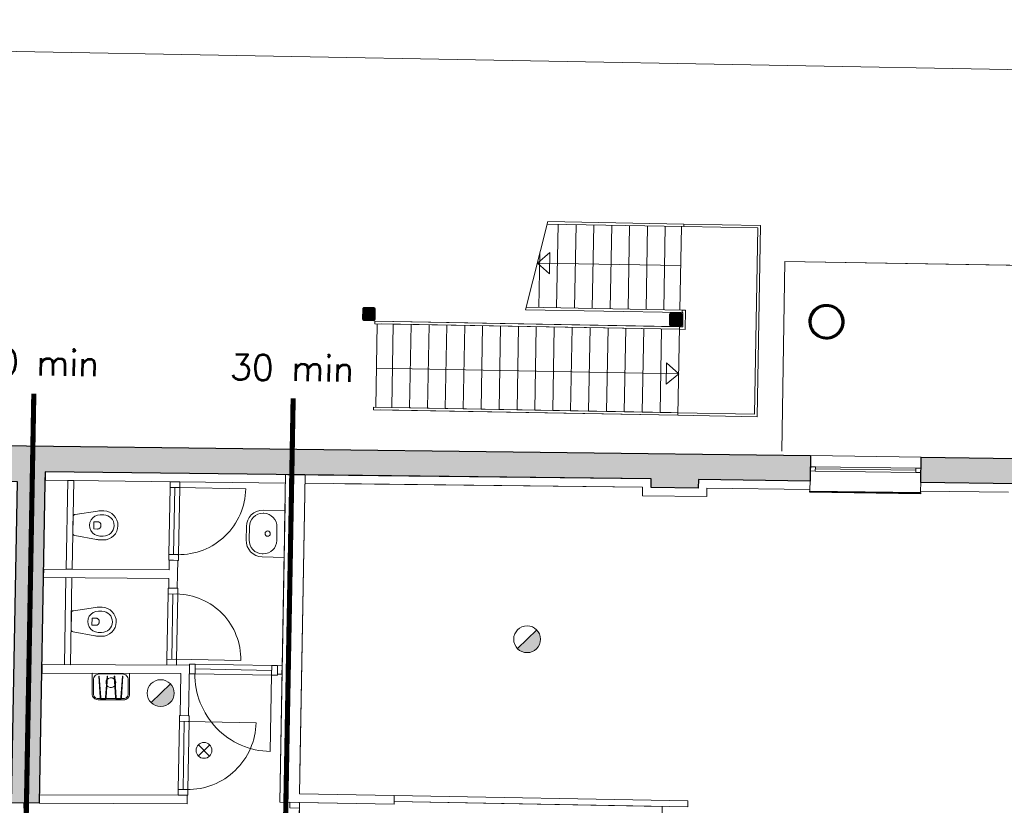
# Model space of a CAD drawing. Header units: millimetres. Extents: x -13022 to 1371524, y -38729 to 632593.
# Tile 160 of 256: x 857434 to 869003, y 13408 to 22633. Entities that reach past the tile are written whole.
import ezdxf

# ---------------------------------------------------------------- set-up
doc = ezdxf.new("R2010")
doc.units = ezdxf.units.MM
doc.header["$LTSCALE"] = 35
doc.set_wipeout_variables(frame=1)
doc.linetypes.add('AI9-LType1', pattern=[1.69333, 0.846665, -0.846665])
doc.linetypes.add('DASHED', pattern=[200, 100, -100])
for name, color, linetype, lineweight in [('Al65----_beveiliging-inst', 92, 'Continuous', 9), ('B95 tekst', 7, 'Continuous', 25), ('brandveiligheid voorzieningen', 10, 'Continuous', 9)]:
    doc.layers.add(name, color=color, linetype=linetype, lineweight=lineweight)
for name, color, linetype in [('LAYER102', 1, 'Continuous'), ('LAYER111', 7, 'Continuous'), ('LAYER22', 7, 'Continuous'), ('LAYER24', 7, 'Continuous'), ('LAYER28', 7, 'Continuous'), ('LAYER30', 7, 'Continuous'), ('LAYER31', 7, 'Continuous'), ('LAYER49', 7, 'Continuous'), ('LAYER73', 7, 'Continuous'), ('LAYER74', 7, 'Continuous')]:
    doc.layers.add(name, color=color, linetype=linetype)
doc.styles.add('Algemeen', font='simplex.shx', dxfattribs={"height": 2.5})
doc.styles.get("Standard").update_dxf_attribs({"font": 'simplex.shx'})
doc.dimstyles.new('~R----C~', dxfattribs={"dimtxt": 162, "dimasz": 180, "dimexe": 0.18, "dimexo": 0.0625, "dimgap": 16.2, "dimtad": 1, "dimdec": 0, "dimzin": 0, "dimdsep": 46, "dimtxsty": 'Standard', "dimcen": 0.09, "dimse1": 1, "dimse2": 1, "dimclrd": 7, "dimadec": 0, "dimazin": 0, "dimtfac": 1, "dimtdec": 4, "dimtmove": 0, "dimatfit": 3, "dimfxl": 1, "dimtolj": 1, "dimtzin": 0, "dimlwd": 13, "dimarcsym": 0})
pattern_1 = [(43.96863251, (521764.3542, 56868.8046), (-0.20827933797, 0.21591600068), []), (43.96863251, (521764.35802, 56869.0167), (-0.20827933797, 0.21591600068), [])]

# ---------------------------------------------------------------- blocks, each defined once
blk = doc.blocks.new('*D118')
at = {"layer": 'Defpoints', "color": 0, "linetype": 'Continuous', "transparency": 16777216}
for p in [(837771, 20881), (913899, 19511), (912480, 16884)]:
    blk.add_point(p, dxfattribs=at)
at = {"layer": 'LAYER102', "color": 7, "linetype": 'Continuous', "lineweight": 13, "transparency": 16777216}
blk.add_line((913855, 17039), (913896, 19331), dxfattribs=at)
at = {"layer": 'LAYER102', "color": 7, "linetype": 'Continuous', "transparency": 16777216}
for points in [[(913866, 19331), (913926, 19330), (913899, 19511)], [(913825, 17039), (913885, 17038), (913852, 16859)]]:
    blk.add_solid(points, dxfattribs=at)
at = {"layer": 'LAYER102', "color": 0, "linetype": 'Continuous', "transparency": 16777216, "insert": (913778, 18187), "char_height": 162, "attachment_point": 5, "rotation": 88.9686}
blk.add_mtext('\\A1;2652', dxfattribs=at)
blk = doc.blocks.new('*D123')
at = {"layer": 'Defpoints', "color": 0, "linetype": 'Continuous', "transparency": 16777216}
for p in [(912559, 21266), (838029, 17988), (912480, 16884)]:
    blk.add_point(p, dxfattribs=at)
at = {"layer": 'LAYER102', "color": 7, "linetype": 'Continuous', "lineweight": 13, "transparency": 16777216}
blk.add_line((838292, 22603), (912379, 21269), dxfattribs=at)
at = {"layer": 'LAYER102', "color": 7, "linetype": 'Continuous', "transparency": 16777216}
for points in [[(838293, 22633), (838292, 22573), (838112, 22606)], [(912379, 21299), (912378, 21239), (912559, 21266)]]:
    blk.add_solid(points, dxfattribs=at)
at = {"layer": 'LAYER102', "color": 0, "linetype": 'Continuous', "transparency": 16777216, "insert": (875337, 22033), "char_height": 162, "attachment_point": 5, "rotation": 358.9686}
blk.add_mtext('\\A1;74458', dxfattribs=at)
blk = doc.blocks.new('Nevenindicator')
at = {"layer": 'Al65----_beveiliging-inst', "color": 92, "ltscale": 0.7}
for p, q in [((159.19, -81.94), (161.37, -79.75)), ((159.19, -79.75), (161.37, -81.94))]:
    blk.add_line(p, q, dxfattribs=at)
blk.add_circle((160.28, -80.84), 1.55, dxfattribs=at)
blk = doc.blocks.new('Brandmelder')
at = {"layer": 'brandveiligheid voorzieningen'}
blk.add_hatch(color=256, dxfattribs=at).paths.add_polyline_path([(76.62, -89.8, 0.198912), (75.85, -87.94), (72.13, -91.66, 0.668179)])
blk.add_line((72.13, -91.66), (75.85, -87.94), dxfattribs=at)
blk.add_circle((73.99, -89.8), 2.63, dxfattribs=at)

msp = doc.modelspace()

# ---------------------------------------------------------------- hatches: boundary and pattern name
at = {"layer": 'LAYER111', "linetype": 'Continuous', "lineweight": 5}
for points in [[(861478.014, 19114.79, -0.414728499), (861473.105, 19119.879), (861475.193, 19235.86, -0.413870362), (861480.282, 19240.769), (861596.263, 19238.681, -0.413470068), (861601.173, 19233.592), (861599.085, 19117.611, -0.413927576), (861593.995, 19112.702)], [(865083.68, 19049.878, -0.414728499), (865078.771, 19054.967), (865080.859, 19170.948, -0.413870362), (865085.948, 19175.858), (865201.929, 19173.77, -0.413470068), (865206.838, 19168.68), (865204.75, 19052.699, -0.413927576), (865199.661, 19047.79)]]:
    msp.add_hatch(color=254, dxfattribs=at).paths.add_polyline_path(points, flags=0)

# ---------------------------------------------------------------- linework, layer by layer
at = {"layer": 'LAYER24', "color": 7, "linetype": 'DASHED', "lineweight": 13}
msp.add_lwpolyline([(863638.827, 20262.021), (863377.599, 19227.391)], dxfattribs=at)
at = {"layer": 'LAYER24', "color": 7, "linetype": 'Continuous', "lineweight": 18}
for points in [[(863638.827, 20262.021), (865236.13, 20233.263), (865235.601, 20203.846), (863631.489, 20232.89)], [(863741.819, 19250.228), (863759.593, 20230.598)], [(863953.347, 19246.396), (863971.121, 20226.766)], [(864161.563, 19242.624), (864179.337, 20222.995)], [(864373.278, 19238.789), (864391.052, 20219.16)], [(864581.494, 19235.041), (864599.268, 20215.411)], [(864793.209, 19231.192), (864810.983, 20211.561)], [(863663.346, 19898.286), (863516.12, 19775.932), (863658.846, 19648.327), (863663.346, 19898.286)], [(863532.603, 19254.01), (863544.054, 19886.633)], [(863516.12, 19775.932), (865200.531, 19745.432)], [(865186.888, 18998.004), (861608.093, 19062.432), (861608.623, 19091.849), (865187.293, 19027.425)], [(861634.839, 19061.974), (861617.065, 18081.606)], [(861824.12, 19058.52), (861806.346, 18078.151)], [(862032.711, 19054.741), (862014.936, 18074.373)], [(862244.426, 19050.892), (862226.651, 18070.522)], [(862452.642, 19047.144), (862434.868, 18066.774)], [(862664.357, 19043.309), (862646.583, 18062.939)], [(862872.573, 19039.537), (862854.799, 18059.167)], [(863084.101, 19035.706), (863066.327, 18055.335)], [(863295.816, 19031.855), (863278.042, 18051.485)], [(863504.032, 19028.107), (863486.258, 18047.737)], [(863715.747, 19024.272), (863697.973, 18043.902)], [(863923.963, 19020.5), (863906.189, 18040.13)], [(864135.491, 19016.668), (864117.717, 18036.298)], [(864347.206, 19012.818), (864329.432, 18032.448)], [(864555.422, 19009.067), (864537.648, 18028.699)], [(864767.138, 19005.233), (864749.363, 18024.864)], [(864975.353, 19001.461), (864957.579, 18021.092)], [(865187.293, 19027.425), (865168.585, 17988.24)], [(865177.372, 18476.382), (861625.389, 18540.499)], [(865030.146, 18354.018), (865177.372, 18476.382), (865034.646, 18603.977), (865030.146, 18354.018)], [(865168.585, 17988.242), (861589.789, 18052.67), (861590.319, 18082.087), (865169.111, 18017.495)]]:
    msp.add_lwpolyline(points, dxfattribs=at)
at = {"layer": 'LAYER24', "color": 7, "linetype": 'DASHED', "lineweight": 18}
for points in [[(863638.827, 20262.021), (865236.13, 20233.263), (865235.601, 20203.846), (863631.489, 20232.89)], [(863741.819, 19250.228), (863759.593, 20230.598)], [(863953.347, 19246.396), (863971.121, 20226.766)], [(864161.563, 19242.624), (864179.337, 20222.995)], [(864373.278, 19238.789), (864391.052, 20219.16)], [(864581.494, 19235.041), (864599.268, 20215.411)], [(864793.209, 19231.192), (864810.983, 20211.561)], [(863532.603, 19254.01), (863544.054, 19886.633)], [(861824.12, 19058.52), (861806.346, 18078.151)], [(862032.711, 19054.741), (862014.936, 18074.373)], [(862244.426, 19050.892), (862226.651, 18070.522)], [(862452.642, 19047.144), (862434.868, 18066.774)], [(862664.357, 19043.309), (862646.583, 18062.939)], [(862872.573, 19039.537), (862854.799, 18059.167)], [(863084.101, 19035.706), (863066.327, 18055.335)], [(863295.816, 19031.855), (863278.042, 18051.485)], [(863504.032, 19028.107), (863486.258, 18047.737)], [(863715.747, 19024.272), (863697.973, 18043.902)], [(863923.963, 19020.5), (863906.189, 18040.13)], [(864135.491, 19016.668), (864117.717, 18036.298)], [(864347.206, 19012.818), (864329.432, 18032.448)], [(864555.422, 19009.067), (864537.648, 18028.699)], [(864767.138, 19005.233), (864749.363, 18024.864)], [(864975.353, 19001.461), (864957.579, 18021.092)], [(865168.585, 17988.242), (861589.789, 18052.67), (861590.319, 18082.087), (865169.111, 18017.495)]]:
    msp.add_lwpolyline(points, dxfattribs=at)
at = {"layer": 'LAYER28', "color": 7, "linetype": 'Continuous', "lineweight": 25}
for points in [[(861609.083, 19117.431), (861611.171, 19233.412, 0.414213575), (861596.443, 19248.68), (861480.462, 19250.768, 0.414213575), (861465.195, 19236.04), (861463.107, 19120.059, 0.414213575), (861477.834, 19104.791), (861593.815, 19102.703, 0.414213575), (861609.083, 19117.431)], [(861609.083, 19117.431), (861611.171, 19233.412, 0.414213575), (861596.443, 19248.68), (861480.462, 19250.768, 0.414213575), (861465.195, 19236.04), (861463.107, 19120.059, 0.414213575), (861477.834, 19104.791), (861593.815, 19102.703, 0.414213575), (861609.083, 19117.431)], [(866916.737, 19269.181, -2.414213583), (866730.282, 19089.308, -0.414213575), (866916.737, 19269.181)], [(865214.749, 19052.519), (865216.837, 19168.5, 0.414213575), (865202.109, 19183.768), (865086.128, 19185.856, 0.414213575), (865070.86, 19171.128), (865068.772, 19055.147, 0.414213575), (865083.5, 19039.88), (865199.481, 19037.792, 0.414213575), (865214.749, 19052.519)], [(865214.749, 19052.519), (865216.837, 19168.5, 0.414213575), (865202.109, 19183.768), (865086.128, 19185.856, 0.414213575), (865070.86, 19171.128), (865068.772, 19055.147, 0.414213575), (865083.5, 19039.88), (865199.481, 19037.792, 0.414213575), (865214.749, 19052.519)]]:
    msp.add_lwpolyline(points, format="xyb", close=True, dxfattribs=at)
at = {"layer": 'LAYER28', "color": 7, "linetype": 'Continuous', "lineweight": 18}
msp.add_lwpolyline([(866724.768, 17515.645), (868024.64, 17496.869)], dxfattribs=at)
at = {"layer": 'LAYER28', "color": 7, "linetype": 'DASHED', "lineweight": 18}
msp.add_lwpolyline([(866724.768, 17515.645), (868024.64, 17496.869)], dxfattribs=at)
at = {"layer": 'LAYER30', "color": 7, "linetype": 'Continuous', "lineweight": 18}
for points in [[(866722.963, 17384.156), (866782.958, 17383.33), (866782.245, 17333.335), (866722.25, 17334.161)], [(867962.856, 17367.039), (868022.851, 17366.209), (868022.138, 17316.213), (867962.143, 17317.043)], [(859177.738, 15890.93), (859178.944, 15957.919), (859292.925, 15955.867), (859291.719, 15888.878)], [(857482.05, 13374.911), (857483.13, 13434.902), (857533.122, 13434.002), (857532.042, 13374.011)]]:
    msp.add_lwpolyline(points, close=True, dxfattribs=at)
for points in [[(866782.633, 17358.332), (867962.531, 17342.04)], [(866782.958, 17383.33), (867962.856, 17367.039)], [(866782.245, 17333.335), (867962.143, 17317.043)], [(859163.93, 15123.952), (859177.738, 15890.93)], [(859220.921, 15122.927), (859234.729, 15889.904)], [(859277.912, 15121.901), (859291.719, 15888.878)], [(859496.872, 15065.63), (860396.539, 15049.433)], [(859494.82, 14951.648), (860394.487, 14935.452)], [(859495.846, 15008.639), (860395.513, 14992.443)], [(859296.434, 13595.195), (859310.818, 14394.167)], [(859353.425, 13594.169), (859367.809, 14393.141)], [(859410.416, 13593.143), (859424.799, 14392.115)]]:
    msp.add_lwpolyline(points, dxfattribs=at)
at = {"layer": 'LAYER31', "color": 7, "linetype": 'Continuous', "lineweight": 18}
for points in [[(860394.588, 14941.072), (860378.363, 14039.827, -0.41421361), (859493.359, 14957.297)], [(859413.239, 14392.331), (860211.11, 14377.967, -0.41421361), (859398.876, 13594.515)]]:
    msp.add_lwpolyline(points, format="xyb", dxfattribs=at)

# ---------------------------------------------------------------- block references
at = {"layer": 'Al65----_beveiliging-inst', "xscale": 59.99999999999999, "yscale": 59.99999999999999, "zscale": 59.99999999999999, "rotation": 358.9686325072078}
for name, p in [('Brandmelder', (859054.736, 20825.31)), ('Brandmelder', (854748.792, 20191.843)), ('Nevenindicator', (850071.825, 19075.344))]:
    msp.add_blockref(name, p, dxfattribs=at)

# ---------------------------------------------------------------- texts
at = {"layer": 'B95 tekst', "style": 'Algemeen'}
for p in [(856908.84, 18470.648), (859903.893, 18405.558)]:
    msp.add_text('30 min', height=300, rotation=358.9686325, dxfattribs=at).set_placement(p)

# ---------------------------------------------------------------- wipeouts: each hides what was drawn before it
at = {"linetype": 'Continuous'}
for points in [[(860557.799, 17291.621), (860556.624, 17191.629), (857732.384, 17224.599), (857733.559, 17324.591)], [(866720.68, 17215.67), (866719.317, 17115.678), (865507.11, 17132.422), (865408.481, 17233.792)], [(869153.532, 17182.077), (869052.178, 17083.467), (868019.142, 17097.732), (868020.505, 17197.724)], [(859189.809, 16172.539), (859238.911, 16122.202), (859188.009, 16072.548), (857712.325, 16082.592), (857712.663, 16132.59), (857713, 16182.588)], [(859418.942, 14459.13), (859318.958, 14460.93), (859327.847, 14954.654), (859429.658, 15054.346)], [(859400.713, 13526.396), (859400.413, 13426.397), (857663.474, 13431.553), (857663.774, 13531.552)], [(861833.258, 13451.431), (861834.518, 13521.42), (865284.958, 13459.302), (865283.698, 13389.314)]]:
    msp.add_wipeout(points, dxfattribs=at).dxf.layer = 'LAYER111'

# ---------------------------------------------------------------- next in the draw order: hatches: boundary and pattern name
at = {"layer": 'LAYER111', "linetype": 'Continuous', "lineweight": 5}
msp.add_hatch(color=254, dxfattribs=at).paths.add_polyline_path([(868020.505, 17197.724), (868024.64, 17496.869), (870844.397, 17457.968), (870840.261, 17158.775), (869668.05, 17174.971), (869666.687, 17074.979), (869152.169, 17082.085), (869153.532, 17182.077)], flags=0)

# ---------------------------------------------------------------- next in the draw order: linework, layer by layer
at = {"layer": 'Al65----_beveiliging-inst', "color": 10, "linetype": 'AI9-LType1', "lineweight": 0, "ltscale": 0.1, "const_width": 60, "flags": 128}
msp.add_lwpolyline([(857394.671, 6833.549), (857600.069, 18242.844)], dxfattribs=at)
at = {"layer": 'LAYER102', "color": 7, "linetype": 'Continuous', "lineweight": 18}
for points in [[(860557.799, 17291.621), (860556.624, 17191.629), (857732.384, 17224.599), (857733.559, 17324.591)], [(859400.713, 13526.396), (859400.413, 13426.397), (857663.474, 13431.553), (857663.774, 13531.552)], [(861833.258, 13451.431), (861834.518, 13521.42), (865284.958, 13459.302), (865283.698, 13389.314)]]:
    msp.add_lwpolyline(points, close=True, dxfattribs=at)
for points in [[(865408.481, 17233.792), (866720.68, 17215.67)], [(866719.317, 17115.678), (865507.11, 17132.422)], [(866720.68, 17215.67), (866719.317, 17115.678)], [(868019.142, 17097.732), (868020.505, 17197.724)], [(868020.505, 17197.724), (869153.532, 17182.077)], [(869052.178, 17083.467), (868019.142, 17097.732)], [(857712.325, 16082.592), (857712.663, 16132.59), (857713, 16182.588)], [(859188.009, 16072.548), (857712.325, 16082.592)], [(857713, 16182.588), (859189.809, 16172.539)], [(859429.658, 15054.346), (859418.942, 14459.13)], [(859318.958, 14460.93), (859327.847, 14954.654)], [(859418.942, 14459.13), (859318.958, 14460.93)]]:
    msp.add_lwpolyline(points, dxfattribs=at)
at = {"layer": 'LAYER102', "color": 7, "linetype": 'DASHED', "lineweight": 18}
for points in [[(868020.505, 17197.724), (869153.532, 17182.077)], [(857712.325, 16082.592), (857712.663, 16132.59), (857713, 16182.588)], [(859418.942, 14459.13), (859318.958, 14460.93)]]:
    msp.add_lwpolyline(points, dxfattribs=at)
msp.add_lwpolyline([(859400.713, 13526.396), (859400.413, 13426.397), (857663.474, 13431.553), (857663.774, 13531.552)], close=True, dxfattribs=at)
at = {"layer": 'LAYER28', "color": 7, "linetype": 'Continuous', "lineweight": 25}
msp.add_lwpolyline([(868020.505, 17197.724), (868024.64, 17496.869), (870844.397, 17457.968), (870840.261, 17158.775), (869668.05, 17174.971), (869666.687, 17074.979), (869152.169, 17082.085), (869153.532, 17182.077)], close=True, dxfattribs=at)
at = {"layer": 'LAYER28', "color": 7, "linetype": 'Continuous', "lineweight": 18}
msp.add_lwpolyline([(868019.142, 17097.732), (868018.154, 17067.151), (866718.34, 17085.691), (866719.317, 17115.678)], dxfattribs=at)
at = {"layer": 'LAYER30', "color": 7, "linetype": 'Continuous', "lineweight": 18}
for points in [[(859186.062, 16353.292), (859200.239, 17140.813)], [(859243.052, 16352.266), (859257.23, 17139.787)], [(859300.043, 16351.24), (859314.221, 17138.761)]]:
    msp.add_lwpolyline(points, dxfattribs=at)
for points in [[(859200.239, 17140.813), (859201.445, 17207.802), (859315.427, 17205.75), (859314.221, 17138.761)], [(859310.818, 14394.167), (859312.024, 14461.156), (859426.005, 14459.104), (859424.799, 14392.115)], [(859295.228, 13528.206), (859296.434, 13595.195), (859410.416, 13593.143), (859409.21, 13526.154)]]:
    msp.add_lwpolyline(points, close=True, dxfattribs=at)
at = {"layer": 'LAYER31', "color": 7, "linetype": 'Continuous', "lineweight": 18}
msp.add_lwpolyline([(859302.098, 17138.979), (860090.095, 17124.793, -0.41421361), (859287.912, 16351.013)], format="xyb", dxfattribs=at)

# ---------------------------------------------------------------- next in the draw order: wipeouts: each hides what was drawn before it
at = {"linetype": 'Continuous'}
for points in [[(861477.834, 19104.791), (861470.372, 19106.936), (861464.971, 19112.524), (861463.107, 19120.059), (861465.195, 19236.04), (861467.329, 19243.503), (861472.927, 19248.893), (861480.462, 19250.768), (861596.443, 19248.68), (861603.906, 19246.535), (861609.306, 19240.947), (861611.171, 19233.412), (861609.083, 19117.431), (861606.948, 19109.968), (861601.35, 19104.578), (861593.815, 19102.703), (861535.825, 19103.747), (861536.005, 19113.746), (861593.995, 19112.702), (861597.553, 19114.103), (861599.085, 19117.611), (861601.173, 19233.592), (861599.768, 19237.153), (861596.263, 19238.681), (861480.282, 19240.769), (861476.725, 19239.368), (861475.193, 19235.86), (861473.105, 19119.879), (861474.51, 19116.318), (861478.014, 19114.79), (861536.005, 19113.746), (861535.825, 19103.747)], [(866909.782, 18882.845), (866910.142, 18902.857), (866934.073, 18903.993), (866957.653, 18908.245), (866980.475, 18915.537), (867002.163, 18925.746), (867022.305, 18938.696), (867040.618, 18954.167), (867056.721, 18971.894), (867070.39, 18991.573), (867081.4, 19012.867), (867089.495, 19035.414), (867094.604, 19058.826), (867096.597, 19082.704), (867095.465, 19106.636), (867091.201, 19130.219), (867083.924, 19153.043), (867073.718, 19174.721), (867060.767, 19194.881), (867045.281, 19213.178), (867027.568, 19229.298), (867007.874, 19242.97), (866986.599, 19253.954), (866964.054, 19262.066), (866940.642, 19267.164), (866916.768, 19269.164), (866892.837, 19268.031), (866869.257, 19263.782), (866846.403, 19256.493), (866824.747, 19246.288), (866804.574, 19233.338), (866786.292, 19217.87), (866770.158, 19200.146), (866756.489, 19180.467), (866745.51, 19159.173), (866737.384, 19136.628), (866732.275, 19113.216), (866730.282, 19089.34), (866731.414, 19065.401), (866735.678, 19041.817), (866742.955, 19018.987), (866753.16, 18997.306), (866766.112, 18977.141), (866781.598, 18958.842), (866799.31, 18942.718), (866819.005, 18929.045), (866840.279, 18918.061), (866862.856, 18909.95), (866886.268, 18904.852), (866910.142, 18902.853), (866909.782, 18882.845), (866884.689, 18884.857), (866860.027, 18889.958), (866836.169, 18898.073), (866813.52, 18909.072), (866792.419, 18922.788), (866773.146, 18939.013), (866756.038, 18957.493), (866741.341, 18977.949), (866729.3, 19000.064), (866720.095, 19023.499), (866713.846, 19047.894), (866710.67, 19072.874), (866710.592, 19098.057), (866713.636, 19123.053), (866719.764, 19147.482), (866728.845, 19170.965), (866740.777, 19193.144), (866755.368, 19213.678), (866772.361, 19232.252), (866791.533, 19248.579), (866812.567, 19262.41), (866835.177, 19273.53), (866858.954, 19281.772), (866883.584, 19287.007), (866908.689, 19289.155), (866933.863, 19288.182), (866958.7, 19284.105), (866982.857, 19276.986), (867005.93, 19266.934), (867027.608, 19254.102), (867047.522, 19238.689), (867065.392, 19220.931), (867080.913, 19201.101), (867093.839, 19179.504), (867104.02, 19156.471), (867111.274, 19132.354), (867115.484, 19107.528), (867116.594, 19082.369), (867114.685, 19057.908), (867109.814, 19033.855), (867102.112, 19010.564), (867091.617, 18988.372), (867078.554, 18967.604), (867063.083, 18948.563), (867045.43, 18931.526), (867025.848, 18916.744), (867004.623, 18904.428), (866982.071, 18894.762), (866958.505, 18887.885), (866934.305, 18883.898), (866909.782, 18882.857)], [(865083.5, 19039.88), (865076.037, 19042.024), (865070.637, 19047.612), (865068.772, 19055.147), (865070.86, 19171.128), (865072.995, 19178.591), (865078.593, 19183.982), (865086.128, 19185.856), (865202.109, 19183.768), (865209.572, 19181.624), (865214.972, 19176.035), (865216.837, 19168.5), (865214.749, 19052.519), (865212.614, 19045.056), (865207.016, 19039.666), (865199.481, 19037.792), (865141.491, 19038.836), (865141.671, 19048.834), (865199.661, 19047.79), (865203.218, 19049.191), (865204.75, 19052.699), (865206.838, 19168.68), (865205.434, 19172.241), (865201.929, 19173.77), (865085.948, 19175.858), (865082.391, 19174.457), (865080.859, 19170.948), (865078.771, 19054.967), (865080.176, 19051.406), (865083.68, 19049.878), (865141.671, 19048.834), (865141.491, 19038.836)]]:
    msp.add_wipeout(points, dxfattribs=at).dxf.layer = 'LAYER111'

# ---------------------------------------------------------------- next in the draw order: hatches: boundary and pattern name
at = {"layer": 'LAYER28', "linetype": 'Continuous', "lineweight": 13}
h = msp.add_hatch(dxfattribs=at)
h.set_pattern_fill('~A--FYV~', angle=-1.0313675, style=0, pattern_type=0)
h.set_pattern_definition(pattern_1)
h.paths.add_polyline_path([(861535.825, 19103.747), (861536.005, 19113.746), (861478.014, 19114.79, -0.414213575), (861473.105, 19119.879), (861475.193, 19235.86, -0.414213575), (861480.282, 19240.769), (861596.263, 19238.681, -0.414213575), (861601.173, 19233.592), (861599.085, 19117.611, -0.414213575), (861593.995, 19112.702), (861536.005, 19113.746), (861535.825, 19103.747), (861593.815, 19102.703, 0.414213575), (861609.083, 19117.431), (861611.171, 19233.412, 0.414213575), (861596.443, 19248.68), (861480.462, 19250.768, 0.414213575), (861465.195, 19236.04), (861463.107, 19120.059, 0.414213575), (861477.834, 19104.791)], flags=0)
h = msp.add_hatch(dxfattribs=at)
h.set_pattern_fill('~A--FYV~', angle=-1.0313675, style=0, pattern_type=0)
h.set_pattern_definition(pattern_1)
h.paths.add_polyline_path([(866909.782, 18882.845), (866910.142, 18902.857, 2.413922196), (866730.282, 19089.308, 0.41426354), (866910.142, 18902.859), (866909.782, 18882.845, -2.414080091), (867116.594, 19082.369, -0.414236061)], flags=0)
h = msp.add_hatch(dxfattribs=at)
h.set_pattern_fill('~A--FYV~', angle=-1.0313675, style=0, pattern_type=0)
h.set_pattern_definition(pattern_1)
h.paths.add_polyline_path([(865141.491, 19038.836), (865141.671, 19048.834), (865083.68, 19049.878, -0.414213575), (865078.771, 19054.967), (865080.859, 19170.948, -0.414213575), (865085.948, 19175.858), (865201.929, 19173.77, -0.414213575), (865206.838, 19168.68), (865204.75, 19052.699, -0.414213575), (865199.661, 19047.79), (865141.671, 19048.834), (865141.491, 19038.836), (865199.481, 19037.792, 0.414213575), (865214.749, 19052.519), (865216.837, 19168.5, 0.414213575), (865202.109, 19183.768), (865086.128, 19185.856, 0.414213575), (865070.86, 19171.128), (865068.772, 19055.147, 0.414213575), (865083.5, 19039.88)], flags=0)

# ---------------------------------------------------------------- next in the draw order: linework, layer by layer
at = {"layer": 'LAYER22', "color": 7, "linetype": 'Continuous', "lineweight": 18}
for points in [[(865169.111, 18017.493), (866068.965, 18001.294), (866108.334, 20188.135), (865235.601, 20203.846), (865236.13, 20233.263), (866138.859, 20217.012), (866098.434, 17971.5), (865168.585, 17988.24)], [(866388.207, 17567.399), (866424.981, 19794.098), (913018.768, 19033.023), (912816.192, 6634.668), (866222.467, 7395.734), (866249.416, 9035.015)]]:
    msp.add_lwpolyline(points, dxfattribs=at)
at = {"layer": 'LAYER22', "color": 7, "linetype": 'DASHED', "lineweight": 18}
msp.add_lwpolyline([(865169.111, 18017.493), (866068.965, 18001.294), (866108.334, 20188.135), (865235.601, 20203.846), (865236.13, 20233.263), (866138.859, 20217.012), (866098.434, 17971.5), (865168.585, 17988.24)], dxfattribs=at)
at = {"layer": 'LAYER22', "color": 7, "linetype": 'Continuous', "lineweight": 18}
msp.add_lwpolyline([(865187.293, 19027.423), (865224.287, 19026.757), (865227.296, 19193.902), (865217.297, 19194.082), (865217.827, 19223.499), (865257.82, 19222.779), (865253.752, 18996.8), (865186.888, 18998.004)], close=True, dxfattribs=at)
at = {"layer": 'LAYER22', "color": 7, "linetype": 'DASHED', "lineweight": 18}
msp.add_lwpolyline([(865187.293, 19027.423), (865224.287, 19026.757), (865227.296, 19193.902), (865217.297, 19194.082), (865217.827, 19223.499), (865257.82, 19222.779), (865253.752, 18996.8), (865186.888, 18998.004)], close=True, dxfattribs=at)
at = {"layer": 'LAYER24', "color": 7, "linetype": 'Continuous', "lineweight": 18}
for points in [[(865001.8, 19227.414), (865019.574, 20207.782)], [(865191.081, 19223.959), (865208.855, 20204.328)], [(863385.002, 19256.683), (865217.827, 19223.501), (865217.297, 19194.084), (863377.599, 19227.391)]]:
    msp.add_lwpolyline(points, dxfattribs=at)
at = {"layer": 'LAYER24', "color": 7, "linetype": 'DASHED', "lineweight": 18}
for points in [[(865001.8, 19227.414), (865019.574, 20207.782)], [(865191.081, 19223.959), (865208.855, 20204.328)], [(863385.002, 19256.683), (865217.827, 19223.501), (865217.297, 19194.084), (863377.599, 19227.391)], [(865186.888, 18998.004), (861608.093, 19062.432), (861608.623, 19091.849), (865187.293, 19027.425)], [(861634.839, 19061.974), (861617.065, 18081.606)], [(865187.293, 19027.425), (865168.585, 17988.24)]]:
    msp.add_lwpolyline(points, dxfattribs=at)
at = {"layer": 'LAYER28', "color": 7, "linetype": 'Continuous', "lineweight": 25}
for points in [[(861535.825, 19103.747), (861536.005, 19113.746), (861478.014, 19114.79, -0.414213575), (861473.105, 19119.879), (861475.193, 19235.86, -0.414213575), (861480.282, 19240.769), (861596.263, 19238.681, -0.414213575), (861601.173, 19233.592), (861599.085, 19117.611, -0.414213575), (861593.995, 19112.702), (861536.005, 19113.746), (861535.825, 19103.747), (861593.815, 19102.703, 0.414213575), (861609.083, 19117.431), (861611.171, 19233.412, 0.414213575), (861596.443, 19248.68), (861480.462, 19250.768, 0.414213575), (861465.195, 19236.04), (861463.107, 19120.059, 0.414213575), (861477.834, 19104.791)], [(866909.782, 18882.845), (866910.142, 18902.857, 2.413922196), (866730.282, 19089.308, 0.41426354), (866910.142, 18902.859), (866909.782, 18882.845, -2.414080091), (867116.594, 19082.369, -0.414236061), (866909.782, 18882.845)], [(866917.097, 19289.177, -2.414213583), (866710.285, 19089.668, -0.414213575), (866917.097, 19289.177)], [(865141.491, 19038.836), (865141.671, 19048.834), (865083.68, 19049.878, -0.414213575), (865078.771, 19054.967), (865080.859, 19170.948, -0.414213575), (865085.948, 19175.858), (865201.929, 19173.77, -0.414213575), (865206.838, 19168.68), (865204.75, 19052.699, -0.414213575), (865199.661, 19047.79), (865141.671, 19048.834), (865141.491, 19038.836), (865199.481, 19037.792, 0.414213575), (865214.749, 19052.519), (865216.837, 19168.5, 0.414213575), (865202.109, 19183.768), (865086.128, 19185.856, 0.414213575), (865070.86, 19171.128), (865068.772, 19055.147, 0.414213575), (865083.5, 19039.88)]]:
    msp.add_lwpolyline(points, format="xyb", close=True, dxfattribs=at)

# ---------------------------------------------------------------- next in the draw order: wipeouts: each hides what was drawn before it
at = {"linetype": 'Continuous'}
for points in [[(858049.705, 16180.531), (857979.717, 16181.791), (857998.442, 17221.931), (858068.431, 17220.671)], [(865408.481, 17233.792), (865507.11, 17132.422), (865505.747, 17032.438), (865407.119, 17133.808)], [(859288.902, 16121.302), (859238.911, 16122.202), (859189.809, 16172.539), (859191.854, 16286.177), (859241.846, 16285.277), (859291.838, 16284.377)], [(859429.658, 15054.35), (859327.847, 14954.658), (857690.984, 14959.65), (857691.284, 15059.649)], [(861834.518, 13521.42), (861832.718, 13421.436), (860488.873, 13445.644), (860720.698, 13541.483)]]:
    msp.add_wipeout(points, dxfattribs=at).dxf.layer = 'LAYER111'

# ---------------------------------------------------------------- next in the draw order: linework, layer by layer
at = {"layer": 'LAYER102', "color": 7, "linetype": 'Continuous', "lineweight": 18}
msp.add_lwpolyline([(858049.705, 16180.531), (857979.717, 16181.791), (857998.442, 17221.931), (858068.431, 17220.671)], close=True, dxfattribs=at)
for points in [[(865407.119, 17133.808), (865408.481, 17233.792)], [(865507.11, 17132.422), (865505.747, 17032.438)], [(859189.809, 16172.539), (859191.854, 16286.177)], [(859191.854, 16286.177), (859241.846, 16285.277), (859291.838, 16284.377)], [(859291.838, 16284.377), (859288.902, 16121.302)], [(857690.984, 14959.65), (857691.284, 15059.649)], [(857691.284, 15059.649), (859429.658, 15054.35)], [(859327.847, 14954.658), (857690.984, 14959.65)], [(860720.698, 13541.483), (861834.518, 13521.42)], [(861832.718, 13421.436), (860488.873, 13445.644)], [(861834.518, 13521.42), (861832.718, 13421.436)]]:
    msp.add_lwpolyline(points, dxfattribs=at)
at = {"layer": 'LAYER102', "color": 7, "linetype": 'DASHED', "lineweight": 18}
for points in [[(865408.481, 17233.792), (866720.68, 17215.67)], [(859191.854, 16286.177), (859241.846, 16285.277), (859291.838, 16284.377)], [(857690.984, 14959.65), (857691.284, 15059.649)], [(859429.658, 15054.346), (859418.942, 14459.13)], [(859318.958, 14460.93), (859327.847, 14954.654)], [(861834.518, 13521.42), (861832.718, 13421.436)]]:
    msp.add_lwpolyline(points, dxfattribs=at)
msp.add_lwpolyline([(861833.258, 13451.431), (861834.518, 13521.42), (865284.958, 13459.302), (865283.698, 13389.314)], close=True, dxfattribs=at)
at = {"layer": 'LAYER30', "color": 7, "linetype": 'Continuous', "lineweight": 18}
for points in [[(859184.856, 16286.303), (859186.062, 16353.292), (859300.043, 16351.24), (859298.837, 16284.251)], [(859162.724, 15056.963), (859163.93, 15123.952), (859277.912, 15121.901), (859276.706, 15054.911)], [(859427.831, 14952.854), (859494.82, 14951.648), (859496.872, 15065.63), (859429.883, 15066.836)]]:
    msp.add_lwpolyline(points, close=True, dxfattribs=at)
at = {"layer": 'LAYER31', "color": 7, "linetype": 'Continuous', "lineweight": 18}
msp.add_lwpolyline([(859264.664, 15122.139), (860032.539, 15108.315, 0.41421361), (859278.488, 15890.03)], format="xyb", dxfattribs=at)

# ---------------------------------------------------------------- next in the draw order: wipeouts: each hides what was drawn before it
at = {"linetype": 'Continuous'}
for points in [[(865407.119, 17133.808), (865505.747, 17032.438), (864751.125, 17042.855), (864852.542, 17141.464)], [(858029.51, 15058.713), (857959.521, 15059.973), (857977.917, 16081.799), (858047.905, 16080.539)], [(859285.926, 15955.993), (859235.935, 15956.893), (859185.943, 15957.793), (859188.009, 16072.548), (859238.911, 16122.202), (859288.902, 16121.302)], [(858285.609, 14957.743), (858725.597, 14956.593), (858724.964, 14716.592), (858723.184, 14701.032), (858717.948, 14686.261), (858709.584, 14673.022), (858698.477, 14661.974), (858685.2, 14653.677), (858670.418, 14648.54), (858654.822, 14646.828), (858354.787, 14647.561), (858339.223, 14649.361), (858324.439, 14654.577), (858311.182, 14662.958), (858300.13, 14674.072), (858291.837, 14687.368), (858286.696, 14702.178), (858284.976, 14717.758)]]:
    msp.add_wipeout(points, dxfattribs=at).dxf.layer = 'LAYER111'

# ---------------------------------------------------------------- next in the draw order: linework, layer by layer
at = {"layer": 'LAYER102', "color": 7, "linetype": 'Continuous', "lineweight": 18}
for points in [[(864852.542, 17141.464), (865407.119, 17133.808)], [(865505.747, 17032.438), (864751.125, 17042.855)], [(859288.902, 16121.302), (859285.926, 15955.993)], [(859185.943, 15957.793), (859188.009, 16072.548)], [(859285.926, 15955.993), (859235.935, 15956.893), (859185.943, 15957.793)]]:
    msp.add_lwpolyline(points, dxfattribs=at)
at = {"layer": 'LAYER102', "color": 7, "linetype": 'DASHED', "lineweight": 18}
for points in [[(865407.119, 17133.808), (865408.481, 17233.792)], [(865507.11, 17132.422), (865505.747, 17032.438)], [(859189.809, 16172.539), (859191.854, 16286.177)], [(859291.838, 16284.377), (859288.902, 16121.302)], [(859188.009, 16072.548), (857712.325, 16082.592)], [(857713, 16182.588), (859189.809, 16172.539)], [(859288.902, 16121.302), (859285.926, 15955.993)], [(859185.943, 15957.793), (859188.009, 16072.548)], [(859285.926, 15955.993), (859235.935, 15956.893), (859185.943, 15957.793)], [(857691.284, 15059.649), (859429.658, 15054.35)]]:
    msp.add_lwpolyline(points, dxfattribs=at)
at = {"layer": 'LAYER102', "color": 7, "linetype": 'Continuous', "lineweight": 18}
msp.add_lwpolyline([(858029.51, 15058.713), (857959.521, 15059.973), (857977.917, 16081.799), (858047.905, 16080.539)], close=True, dxfattribs=at)
at = {"layer": 'LAYER73', "color": 7, "linetype": 'Continuous', "lineweight": 13}
for points in [[(858285.609, 14957.743), (858725.597, 14956.593), (858724.964, 14716.592, -0.41421567), (858654.821, 14646.773), (858354.787, 14647.561, -0.41421361), (858284.976, 14717.743)], [(858354.869, 14662.558, -0.41421361), (858299.978, 14717.703), (858300.421, 14881.202, -0.414213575), (858370.626, 14951.02), (858640.595, 14950.313, -0.414213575), (858710.405, 14880.131), (858709.962, 14716.632, -0.414213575), (858654.841, 14661.775)], [(858551.353, 14812.655, 0.999999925), (858459.33, 14881.678, 1.000000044), (858551.353, 14812.655)]]:
    msp.add_lwpolyline(points, format="xyb", close=True, dxfattribs=at)

# ---------------------------------------------------------------- next in the draw order: wipeouts: each hides what was drawn before it
at = {"linetype": 'Continuous'}
for points in [[(864852.542, 17141.464), (864751.125, 17042.855), (864752.546, 17142.639), (864853.967, 17241.462)], [(858466.777, 14923.777), (858449.643, 14673.475), (858446.992, 14663.329), (858440.776, 14654.874), (858431.924, 14649.286), (858421.606, 14647.35), (858407.355, 14647.423), (858397.077, 14649.405), (858388.239, 14655.03), (858382.078, 14663.506), (858379.479, 14673.648), (858363.64, 14924.044), (858369.648, 14924.428), (858385.518, 14674.035), (858387.563, 14666.083), (858392.382, 14659.441), (858399.303, 14655.03), (858407.37, 14653.475), (858421.59, 14653.387), (858429.681, 14654.894), (858436.636, 14659.269), (858441.537, 14665.901), (858443.618, 14673.857), (858460.783, 14924.19)], [(858647.422, 14923.303), (858630.289, 14673.004), (858627.637, 14662.859), (858621.422, 14654.403), (858612.57, 14648.816), (858602.252, 14646.88), (858588.001, 14646.949), (858577.722, 14648.931), (858568.885, 14654.556), (858562.724, 14663.035), (858560.125, 14673.178), (858544.285, 14923.574), (858550.293, 14923.958), (858566.164, 14673.561), (858568.209, 14665.609), (858573.027, 14658.966), (858579.949, 14654.56), (858588.016, 14653.004), (858602.298, 14652.911), (858610.389, 14654.442), (858617.345, 14658.837), (858622.184, 14665.485), (858624.265, 14673.449), (858641.429, 14923.716)]]:
    msp.add_wipeout(points, dxfattribs=at).dxf.layer = 'LAYER111'

# ---------------------------------------------------------------- next in the draw order: linework, layer by layer
at = {"layer": 'LAYER102', "color": 7, "linetype": 'Continuous', "lineweight": 18}
for points in [[(864853.967, 17241.462), (864852.542, 17141.464)], [(864751.125, 17042.855), (864752.546, 17142.639)]]:
    msp.add_lwpolyline(points, dxfattribs=at)
at = {"layer": 'LAYER102', "color": 7, "linetype": 'DASHED', "lineweight": 18}
for points in [[(865505.747, 17032.438), (864751.125, 17042.855)], [(859327.847, 14954.658), (857690.984, 14959.65)]]:
    msp.add_lwpolyline(points, dxfattribs=at)
at = {"layer": 'LAYER73', "color": 7, "linetype": 'Continuous', "lineweight": 13}
for points in [[(858466.777, 14923.777), (858449.643, 14673.475, -0.395086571), (858421.607, 14647.378), (858407.355, 14647.423, -0.395086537), (858379.51, 14673.659), (858363.64, 14924.044), (858369.648, 14924.428), (858385.518, 14674.035, 0.395086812), (858407.401, 14653.423), (858421.59, 14653.387, 0.395086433), (858443.65, 14673.884), (858460.783, 14924.19)], [(858647.422, 14923.303), (858630.289, 14673.004, -0.395086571), (858602.252, 14646.907), (858588.001, 14646.949, -0.395086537), (858560.156, 14673.189), (858544.285, 14923.574), (858550.293, 14923.958), (858566.164, 14673.561, 0.395086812), (858588.046, 14652.949), (858602.298, 14652.911, 0.395086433), (858624.296, 14673.409), (858641.429, 14923.716)]]:
    msp.add_lwpolyline(points, format="xyb", close=True, dxfattribs=at)

# ---------------------------------------------------------------- next in the draw order: wipeouts: each hides what was drawn before it
at = {"linetype": 'Continuous'}
msp.add_wipeout([(864853.967, 17241.458), (864752.546, 17142.635), (860786.612, 17188.935), (860787.787, 17288.926)], dxfattribs=at).dxf.layer = 'LAYER111'

# ---------------------------------------------------------------- next in the draw order: linework, layer by layer
at = {"layer": 'LAYER102', "color": 7, "linetype": 'Continuous', "lineweight": 18}
for points in [[(860786.612, 17188.935), (860787.787, 17288.926)], [(860787.787, 17288.926), (864853.967, 17241.458)], [(864752.546, 17142.635), (860786.612, 17188.935)]]:
    msp.add_lwpolyline(points, dxfattribs=at)
at = {"layer": 'LAYER102', "color": 7, "linetype": 'DASHED', "lineweight": 18}
for points in [[(864853.967, 17241.462), (864852.542, 17141.464)], [(864751.125, 17042.855), (864752.546, 17142.639)], [(864852.542, 17141.464), (865407.119, 17133.808)]]:
    msp.add_lwpolyline(points, dxfattribs=at)

# ---------------------------------------------------------------- next in the draw order: wipeouts: each hides what was drawn before it
at = {"linetype": 'Continuous'}
msp.add_wipeout([(860720.698, 13541.464), (860488.936, 13445.651), (860557.799, 17291.621), (860787.787, 17288.93)], dxfattribs=at).dxf.layer = 'LAYER111'

# ---------------------------------------------------------------- next in the draw order: hatches: boundary and pattern name
at = {"layer": 'LAYER111', "linetype": 'Continuous', "lineweight": 5}
msp.add_hatch(color=254, dxfattribs=at).paths.add_polyline_path([(854333.02, 17259.23), (854338.872, 17584.334), (857190.893, 17538.975), (857192.61, 17634.366), (866724.768, 17515.645), (866720.68, 17215.67), (865408.481, 17233.792), (865407.119, 17133.808), (864852.542, 17141.464), (864853.967, 17241.462), (857733.559, 17324.587), (857731.3, 17199.084), (857663.476, 13431.655), (857339.279, 13437.491), (857407.102, 17204.92)], flags=0)

# ---------------------------------------------------------------- next in the draw order: linework, layer by layer
at = {"layer": 'LAYER102', "color": 7, "linetype": 'DASHED', "lineweight": 18}
for points in [[(860557.799, 17291.621), (860556.624, 17191.629), (857732.384, 17224.599), (857733.559, 17324.591)], [(860463.333, 15047.825), (860461.908, 14947.834), (860516.012, 14947.641), (860517.437, 15047.632)]]:
    msp.add_lwpolyline(points, close=True, dxfattribs=at)
at = {"layer": 'LAYER102', "color": 7, "linetype": 'Continuous', "lineweight": 18}
for points in [[(860488.936, 13445.651), (860557.799, 17291.621)], [(860557.799, 17291.621), (860787.787, 17288.93)], [(860787.787, 17288.93), (860720.698, 13541.464)]]:
    msp.add_lwpolyline(points, dxfattribs=at)
at = {"layer": 'LAYER102', "color": 7, "linetype": 'DASHED', "lineweight": 18}
for points in [[(860557.799, 17291.621), (860787.787, 17288.93)], [(860787.787, 17288.93), (860720.698, 13541.464)], [(860786.612, 17188.935), (860787.787, 17288.926)], [(860787.787, 17288.926), (864853.967, 17241.458)], [(864752.546, 17142.635), (860786.612, 17188.935)], [(860720.698, 13541.483), (861834.518, 13521.42)], [(861832.718, 13421.436), (860488.873, 13445.644)]]:
    msp.add_lwpolyline(points, dxfattribs=at)
at = {"layer": 'LAYER28', "color": 7, "linetype": 'Continuous', "lineweight": 25}
msp.add_lwpolyline([(854333.02, 17259.23), (854338.872, 17584.334), (857190.893, 17538.975), (857192.61, 17634.366), (866724.768, 17515.645), (866720.68, 17215.67), (865408.481, 17233.792), (865407.119, 17133.808), (864852.542, 17141.464), (864853.967, 17241.462), (857733.559, 17324.587), (857731.3, 17199.084), (857663.476, 13431.655), (857339.279, 13437.491), (857407.102, 17204.92)], close=True, dxfattribs=at)
at = {"layer": 'LAYER28', "color": 7, "linetype": 'Continuous', "lineweight": 18}
msp.add_lwpolyline([(861809.408, 12126.646), (864959.897, 12069.928), (864983.747, 13394.714), (861833.258, 13451.431), (861832.718, 13421.436), (860722.897, 13441.416), (860695.588, 12146.698), (860715.585, 12146.338)], close=True, dxfattribs=at)
at = {"layer": 'LAYER28', "color": 7, "linetype": 'DASHED', "lineweight": 18}
msp.add_lwpolyline([(861809.408, 12126.646), (864959.897, 12069.928), (864983.747, 13394.714), (861833.258, 13451.431), (861832.718, 13421.436), (860722.897, 13441.416), (860695.588, 12146.698), (860715.585, 12146.338)], close=True, dxfattribs=at)
at = {"layer": 'LAYER30', "color": 7, "linetype": 'Continuous', "lineweight": 18}
for points in [[(860394.487, 14935.452), (860461.476, 14934.242), (860463.528, 15048.224), (860396.539, 15049.433)], [(860607.71, 13376.479), (860608.916, 13443.468), (860722.897, 13441.416), (860721.691, 13374.427)]]:
    msp.add_lwpolyline(points, close=True, dxfattribs=at)

# ---------------------------------------------------------------- next in the draw order: texts
at = {"layer": 'LAYER102', "color": 7, "linetype": 'Continuous', "lineweight": 0, "insert": (855643.987, 13970.687), "char_height": 162, "width": 1090.26846, "attachment_point": 7, "rotation": 358.9686325, "line_spacing_factor": 1.333333}
msp.add_mtext('\\pi386.19;{\\fArial|b1|i0|c0|p34;\\H1.2346x;lift \\P\\pi159.59;mach.\\fArial|b0|i0|c0|p34;\\H0.81x; \\P\\pi209.91;3,2 m2}', dxfattribs=at)

# ---------------------------------------------------------------- next in the draw order: wipeouts: each hides what was drawn before it
at = {"linetype": 'Continuous'}
for points in [[(866718.34, 17085.691), (866718.493, 17097.69), (868018.308, 17079.15), (868018.154, 17067.151)], [(858059.068, 16700.603), (858060.769, 16795.072), (858062.799, 16805.393), (858068.274, 16814.378), (858076.487, 16820.922), (858086.485, 16824.227), (858346.326, 16861.669), (858364.124, 16864.189), (858382.076, 16864.816), (858422.07, 16864.096), (858445.194, 16862.097), (858467.824, 16856.966), (858489.524, 16848.805), (858509.954, 16837.759), (858528.647, 16824.042), (858545.328, 16807.903), (858559.627, 16789.643), (858571.331, 16769.605), (858580.196, 16748.16), (858586.043, 16725.708), (858588.785, 16702.67), (858588.367, 16679.471), (858584.798, 16656.547), (858578.147, 16634.319), (858568.515, 16613.208), (858556.098, 16593.604), (858541.151, 16575.87), (858523.9, 16560.342), (858504.725, 16547.306), (858483.911, 16537.004), (858461.931, 16529.629), (858439.131, 16525.316), (858415.95, 16524.151), (858375.956, 16524.871), (858356.386, 16526.356), (858337.106, 16530.09), (858082.018, 16576.092), (858072.145, 16579.754), (858064.142, 16586.599), (858059.025, 16595.782), (858057.368, 16606.177)], [(860545.682, 16594.257), (860540.732, 16319.302), (860284.273, 16323.918), (860258.843, 16326.283), (860233.941, 16331.947), (860209.972, 16340.817), (860187.37, 16352.734), (860166.539, 16367.498), (860147.786, 16384.858), (860131.481, 16404.518), (860117.867, 16426.133), (860107.19, 16449.345), (860099.628, 16473.751), (860095.33, 16498.93), (860094.352, 16524.459), (860097.157, 16680.262), (860099.053, 16705.736), (860104.254, 16730.748), (860112.69, 16754.866), (860124.196, 16777.674), (860138.579, 16798.79), (860155.581, 16817.846), (860174.946, 16834.52), (860196.296, 16848.525), (860219.312, 16859.624), (860243.584, 16867.622), (860268.674, 16872.386), (860294.173, 16873.833), (860550.632, 16869.212)], [(858038.707, 15569.622), (858040.408, 15664.091), (858042.438, 15674.412), (858047.913, 15683.397), (858056.126, 15689.941), (858066.124, 15693.246), (858325.966, 15730.689), (858343.764, 15733.209), (858361.715, 15733.835), (858401.709, 15733.115), (858424.833, 15731.116), (858447.463, 15725.985), (858469.163, 15717.824), (858489.593, 15706.779), (858508.287, 15693.061), (858524.967, 15676.922), (858539.266, 15658.662), (858550.97, 15638.624), (858559.835, 15617.179), (858565.682, 15594.727), (858568.424, 15571.689), (858568.006, 15548.49), (858564.437, 15525.566), (858557.786, 15503.338), (858548.154, 15482.227), (858535.737, 15462.623), (858520.79, 15444.889), (858503.539, 15429.362), (858484.364, 15416.326), (858463.55, 15406.023), (858441.57, 15398.648), (858418.77, 15394.335), (858395.589, 15393.17), (858355.596, 15393.89), (858336.025, 15395.375), (858316.746, 15399.109), (858061.657, 15445.111), (858051.784, 15448.774), (858043.781, 15455.618), (858038.664, 15464.801), (858037.007, 15475.196)]]:
    msp.add_wipeout(points, dxfattribs=at).dxf.layer = 'LAYER111'

# ---------------------------------------------------------------- next in the draw order: linework, layer by layer
at = {"layer": 'Al65----_beveiliging-inst', "color": 10, "linetype": 'AI9-LType1', "lineweight": 0, "ltscale": 0.1, "const_width": 60, "flags": 128}
msp.add_lwpolyline([(860441.816, 6778.692), (860647.214, 18187.987)], dxfattribs=at)
at = {"layer": 'LAYER102', "color": 7, "linetype": 'DASHED', "lineweight": 18}
for points in [[(860488.936, 13445.651), (860557.799, 17291.621)], [(866719.317, 17115.678), (865507.11, 17132.422)], [(866720.68, 17215.67), (866719.317, 17115.678)], [(868019.142, 17097.732), (868020.505, 17197.724)], [(869052.178, 17083.467), (868019.142, 17097.732)]]:
    msp.add_lwpolyline(points, dxfattribs=at)
for points in [[(858049.705, 16180.531), (857979.717, 16181.791), (857998.442, 17221.931), (858068.431, 17220.671)], [(858029.51, 15058.713), (857959.521, 15059.973), (857977.917, 16081.799), (858047.905, 16080.539)]]:
    msp.add_lwpolyline(points, close=True, dxfattribs=at)
at = {"layer": 'LAYER22', "color": 7, "linetype": 'DASHED', "lineweight": 18}
msp.add_lwpolyline([(866388.207, 17567.399), (866424.981, 19794.098), (913018.768, 19033.023), (912816.192, 6634.668), (866222.467, 7395.734), (866249.416, 9035.015)], dxfattribs=at)
at = {"layer": 'LAYER28', "color": 7, "linetype": 'DASHED', "lineweight": 18}
msp.add_lwpolyline([(868019.142, 17097.732), (868018.154, 17067.151), (866718.34, 17085.691), (866719.317, 17115.678)], dxfattribs=at)
at = {"layer": 'LAYER49', "color": 7, "linetype": 'Continuous', "lineweight": 25}
for points in [[(866718.34, 17085.691), (866718.493, 17097.69)], [(868018.154, 17067.151), (866718.34, 17085.691)], [(866718.493, 17097.69), (868018.308, 17079.15)], [(868018.308, 17079.15), (868018.154, 17067.151)]]:
    msp.add_lwpolyline(points, dxfattribs=at)
at = {"layer": 'LAYER74', "color": 7, "linetype": 'Continuous', "lineweight": 13}
for points in [[(858059.068, 16700.603), (858060.769, 16795.072, -0.367769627), (858086.485, 16824.223), (858346.326, 16861.669, -0.052927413), (858382.076, 16864.816), (858422.07, 16864.096, -0.999999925), (858415.95, 16524.151), (858375.956, 16524.871, -0.057842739), (858337.106, 16530.09), (858082.018, 16576.092, -0.367969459), (858057.368, 16606.157)], [(858376.766, 16569.863, -1.000000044), (858381.266, 16819.823), (858421.26, 16819.103, -0.999999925), (858416.76, 16569.143)], [(860545.682, 16594.257), (860540.732, 16319.302), (860284.273, 16323.918, -0.41416424), (860094.352, 16524.455), (860097.157, 16680.262, -0.414164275), (860294.173, 16873.829), (860550.632, 16869.212)], [(860302.512, 16837.009, -0.414164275), (860457.099, 16673.782), (860454.294, 16517.976, -0.414164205), (860293.932, 16360.418), (860284.933, 16360.58, -0.41416424), (860130.346, 16523.807), (860133.151, 16679.614, -0.414164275), (860293.513, 16837.171)], [(858303.255, 16653.235), (858304.785, 16738.221), (858349.778, 16737.411, -0.414213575), (858389.051, 16696.698), (858388.961, 16691.699, -0.41421361), (858348.248, 16652.425)], [(860347.153, 16566.662, -0.981818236), (860348.275, 16628.984, -0.981818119), (860347.153, 16566.662)], [(858038.707, 15569.622), (858040.408, 15664.091, -0.367769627), (858066.124, 15693.242), (858325.966, 15730.689, -0.052927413), (858361.715, 15733.835), (858401.709, 15733.115, -0.999999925), (858395.589, 15393.17), (858355.596, 15393.89, -0.057842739), (858316.746, 15399.109), (858061.657, 15445.111, -0.367969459), (858037.007, 15475.177)], [(858356.405, 15438.883, -1.000000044), (858360.905, 15688.842), (858400.899, 15688.122, -0.999999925), (858396.399, 15438.163)], [(858282.894, 15522.254), (858284.424, 15607.241), (858329.417, 15606.431, -0.414213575), (858368.69, 15565.717), (858368.6, 15560.718, -0.41421361), (858327.887, 15521.444)]]:
    msp.add_lwpolyline(points, format="xyb", close=True, dxfattribs=at)
at = {"layer": 'LAYER74', "color": 7, "linetype": 'DASHED', "lineweight": 13}
for points in [[(858303.255, 16653.235), (858304.785, 16738.221), (858349.778, 16737.411, -0.414213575), (858389.051, 16696.698), (858388.961, 16691.699, -0.41421361), (858348.248, 16652.425)], [(858282.894, 15522.254), (858284.424, 15607.241), (858329.417, 15606.431, -0.414213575), (858368.69, 15565.717), (858368.6, 15560.718, -0.41421361), (858327.887, 15521.444)]]:
    msp.add_lwpolyline(points, format="xyb", close=True, dxfattribs=at)

# ---------------------------------------------------------------- next in the draw order: texts
at = {"layer": 'LAYER102', "color": 7, "linetype": 'Continuous', "lineweight": 0, "char_height": 162, "attachment_point": 7, "rotation": 358.9686325, "line_spacing_factor": 1.333333}
for s, insert in [('\\pi-707.73;{\\fArial|b1|i0|c0|p34;\\H1.2346x;auditorium\\fArial|b0|i0|c0|p34;\\H0.81x;\\P\\pi-1075.3;max. aantal pers. 100\\P\\pi-925.11;bijeenkomstfunctie \\P\\pi-642.1;max pers. 75\\P\\pi-453.52;106,3 m2}', (995229.674, 12428.575)), ('\\pi-341.76;{\\fArial|b1|i0|c0|p34;\\H1.2346x;foyer\\fArial|b0|i0|c0|p34;\\H0.81x;\\P\\pi-1012.4;max. aantal pers. 90\\P\\pi-925.11;bijeenkomstfunctie \\P\\pi-453.52;143,9 m2}', (1017563.026, 12467.675))]:
    msp.add_mtext(s, dxfattribs=dict(at, insert=insert))
at = {"layer": 'LAYER102', "color": 7, "linetype": 'Continuous', "lineweight": 0, "insert": (854912.419, 16083.804), "char_height": 162, "width": 2146.38469, "attachment_point": 7, "rotation": 358.9686325, "line_spacing_factor": 1.333333}
msp.add_mtext('\\pi415.19;{\\fArial|b1|i0|c0|p34;\\H1.2346x;Afsl. vent.}', dxfattribs=at)

# ---------------------------------------------------------------- next in the draw order: dimensions: what is measured, and where the dimension line sits
at = {"layer": 'LAYER102', "color": 7, "linetype": 'Continuous'}
for base, p1, p2, angle, picture, middle in [((912558.508, 21265.825), (838029.116, 17987.737), (912479.617, 16883.668), 358.9686325, '*D123', (875337.133, 22033.126)), ((913899.448, 19510.818), (912479.617, 16883.668), (837770.784, 20881.34), 88.9686325, '*D118', (913778.393, 18186.642))]:
    dim = msp.add_linear_dim(base=base, p1=p1, p2=p2, angle=angle, dimstyle='~R----C~', dxfattribs=at)
    dim.commit()
    dim.dimension.update_dxf_attribs({"geometry": picture, "text_midpoint": middle})

doc.saveas('drawing.dxf')
